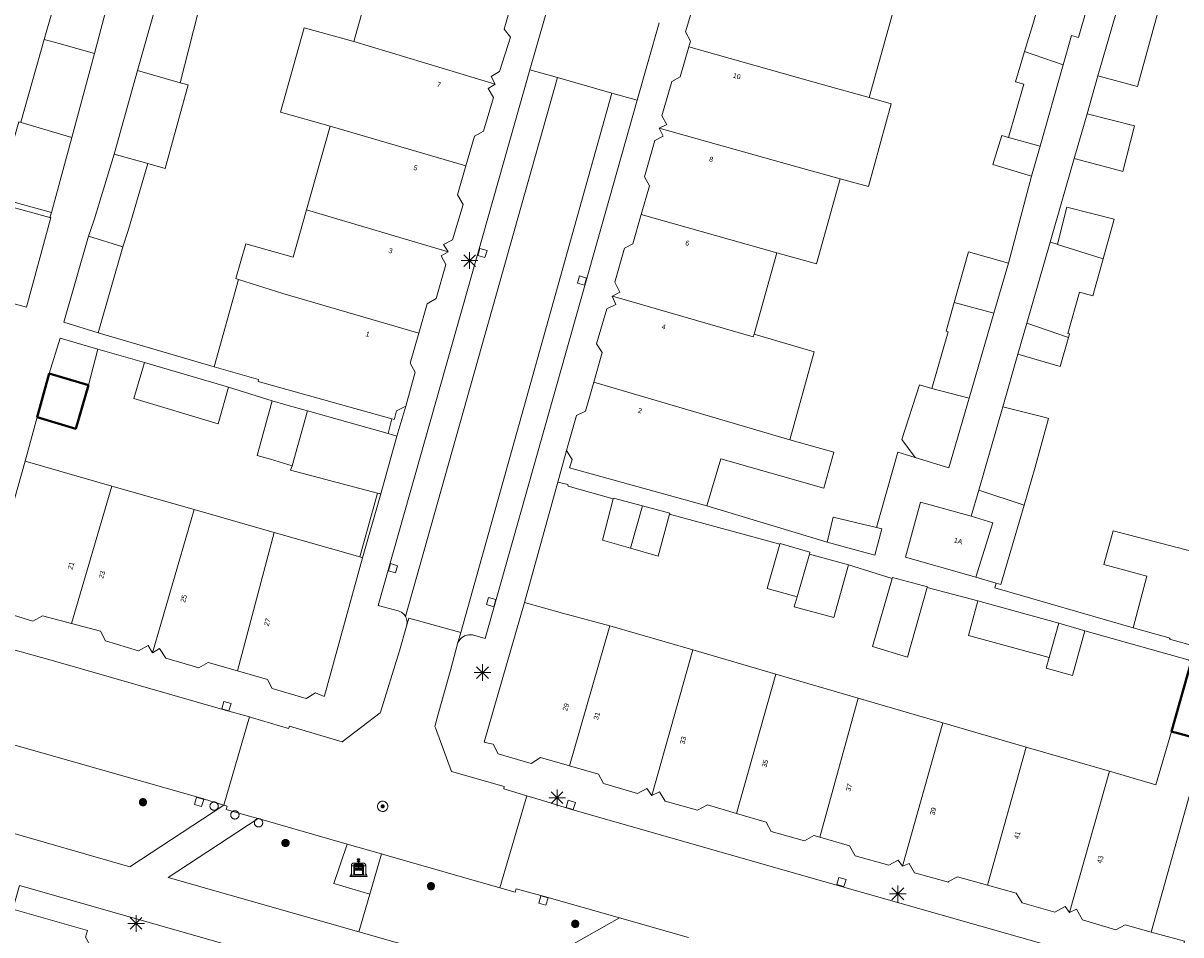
# Model space of a CAD drawing. Header units: metres. Extents: x 135779 to 137489, y 452643 to 455118.
# Tile 235 of 256: x 136888 to 136957, y 453499 to 453554. Entities that reach past the tile are written whole.
import ezdxf
from ezdxf.enums import TextEntityAlignment as Align

# ---------------------------------------------------------------- set-up
doc = ezdxf.new("R2010")
doc.units = ezdxf.units.M
for name, color, linetype, lineweight in [('KTop_BAK_Afval apart plaats', 96, 'Continuous', 13), ('KTop_BTD_Groenvoorziening_heesters', 62, 'Continuous', 13), ('KTop_GBI_Luifel', 40, 'Continuous', 40), ('KTop_NAR_Huisnummer (t)', 7, 'Continuous', 13), ('KTop_NAR_Huisnummer tijdelijk (t)', 7, 'Continuous', 13), ('KTop_OTD_Gesloten verharding', 15, 'Continuous', 13), ('KTop_PAL_Afsluitpaal', 222, 'Continuous', 13), ('KTop_PAL_Lichtmast', 40, 'Continuous', 13), ('KTop_PND_Grondvlaksituatie van BAG-pand [tachy]', 1, 'Continuous', 13), ('KTop_PND_Pandscheiding', 40, 'Continuous', 13), ('KTop_PUT_Inspectie- of rioolput', 15, 'Continuous', 13), ('KTop_PUT_Kolk', 15, 'Continuous', 13), ('KTop_SHD_Muur', 15, 'Continuous', 13), ('KTop_VGO_Boom', 92, 'Continuous', 13), ('KTop_WGD_Rijbaan_Lokale weg', 251, 'Continuous', 13), ('KTop_WGD_Rijbaan_Lokale weg_verkeersdrempel', 40, 'Continuous', 13), ('KTop_WGD_Voetpad', 251, 'Continuous', 13), ('KTop_WGD_Voetpad_achterpad', 251, 'Continuous', 13)]:
    doc.layers.add(name, color=color, linetype=linetype, lineweight=lineweight)
doc.styles.add('Style-ROVU', font='ROVU.shx')
doc.styles.add('Style-ROVUCURSIEF', font='ROVUCURSIEF.shx')

# ---------------------------------------------------------------- blocks, each defined once
blk = doc.blocks.new('BAK_Afval_apart_plaats')
at = {"layer": 'KTop_BAK_Afval apart plaats'}
for p, q in [((-0.43, 0.141), (-0.425, 0.168)), ((-0.43, 0.118), (-0.43, 0.141)), ((-0.29, 0.118), (-0.43, 0.118)), ((-0.43, 0.118), (-0.43, -0.457)), ((-0.29, 0.118), (-0.43, 0.118)), ((-0.425, 0.168), (-0.416, 0.193)), ((-0.416, 0.193), (-0.403, 0.215)), ((-0.403, 0.215), (-0.384, 0.24)), ((-0.384, 0.24), (-0.364, 0.258)), ((-0.364, 0.258), (-0.342, 0.272)), ((-0.342, 0.272), (0, 0.272)), ((-0.282, 0.167), (-0.29, 0.146)), ((-0.282, 0.167), (-0.29, 0.146)), ((-0.29, 0.146), (-0.29, 0.118)), ((-0.29, 0.146), (-0.29, 0.118)), ((-0.29, -0.429), (-0.29, 0.118)), ((-0.29, 0.118), (-0.29, -0.429)), ((-0.273, 0.186), (-0.282, 0.167)), ((-0.273, 0.186), (-0.282, 0.167)), ((-0.248, 0.217), (-0.273, 0.186)), ((-0.248, 0.217), (-0.273, 0.186)), ((0.248, 0.217), (-0.248, 0.217)), ((0.248, 0.217), (-0.248, 0.217)), ((-0.242, 0.081), (-0.242, 0.153)), ((-0.242, 0.153), (0.242, 0.153)), ((0.242, 0.081), (-0.242, 0.081)), ((-0.242, 0.034), (-0.242, 0.081)), ((-0.242, 0.081), (0.242, 0.081)), ((-0.242, -0.059), (-0.242, 0.034)), ((-0.242, 0.034), (0.242, 0.034)), ((0.242, 0.034), (-0.242, 0.034)), ((-0.073, 0.513), (-0.072, 0.515)), ((-0.073, 0.513), (-0.073, 0.49)), ((-0.072, 0.511), (-0.073, 0.513)), ((-0.072, 0.511), (-0.073, 0.513)), ((-0.073, 0.49), (-0.072, 0.488)), ((-0.073, 0.399), (-0.073, 0.376)), ((-0.072, 0.397), (-0.073, 0.399)), ((-0.073, 0.376), (-0.072, 0.374)), ((-0.072, 0.515), (-0.071, 0.516)), ((-0.07, 0.51), (-0.072, 0.511)), ((-0.07, 0.51), (-0.072, 0.511)), ((-0.072, 0.488), (-0.07, 0.486)), ((-0.07, 0.396), (-0.072, 0.397)), ((-0.072, 0.374), (-0.07, 0.373)), ((-0.071, 0.516), (-0.07, 0.517)), ((-0.07, 0.517), (-0.067, 0.519)), ((-0.069, 0.509), (-0.07, 0.51)), ((-0.069, 0.509), (-0.07, 0.51)), ((-0.07, 0.486), (-0.069, 0.485)), ((-0.069, 0.395), (-0.07, 0.396)), ((-0.07, 0.373), (-0.069, 0.371)), ((-0.066, 0.507), (-0.069, 0.509)), ((-0.066, 0.507), (-0.069, 0.509)), ((-0.069, 0.485), (-0.066, 0.484)), ((-0.066, 0.394), (-0.069, 0.395)), ((-0.069, 0.371), (-0.066, 0.37)), ((-0.067, 0.519), (-0.065, 0.52)), ((-0.063, 0.506), (-0.066, 0.507)), ((-0.063, 0.506), (-0.066, 0.507)), ((-0.066, 0.484), (-0.063, 0.483)), ((-0.063, 0.392), (-0.066, 0.394)), ((-0.066, 0.37), (-0.063, 0.369)), ((-0.065, 0.52), (-0.061, 0.521)), ((-0.059, 0.505), (-0.063, 0.506)), ((-0.059, 0.505), (-0.063, 0.506)), ((-0.063, 0.483), (-0.059, 0.482)), ((-0.059, 0.391), (-0.063, 0.392)), ((-0.063, 0.369), (-0.059, 0.368)), ((-0.061, 0.521), (-0.055, 0.523)), ((-0.054, 0.504), (-0.059, 0.505)), ((-0.054, 0.504), (-0.059, 0.505)), ((-0.059, 0.482), (-0.054, 0.481)), ((-0.054, 0.39), (-0.059, 0.391)), ((-0.059, 0.368), (-0.054, 0.367)), ((-0.055, 0.523), (-0.049, 0.524)), ((-0.048, 0.503), (-0.054, 0.504)), ((-0.048, 0.503), (-0.054, 0.504)), ((-0.054, 0.481), (-0.048, 0.48)), ((-0.048, 0.389), (-0.054, 0.39)), ((-0.054, 0.367), (-0.048, 0.366)), ((-0.049, 0.524), (-0.043, 0.525)), ((-0.043, 0.502), (-0.048, 0.503)), ((-0.043, 0.502), (-0.048, 0.503)), ((-0.048, 0.48), (-0.043, 0.479)), ((-0.043, 0.388), (-0.048, 0.389)), ((-0.048, 0.366), (-0.043, 0.365)), ((-0.043, 0.525), (-0.035, 0.526)), ((-0.036, 0.501), (-0.043, 0.502)), ((-0.036, 0.501), (-0.043, 0.502)), ((-0.043, 0.479), (-0.036, 0.478)), ((-0.036, 0.388), (-0.043, 0.388)), ((-0.043, 0.365), (-0.036, 0.364)), ((-0.03, 0.501), (-0.036, 0.501)), ((-0.03, 0.501), (-0.036, 0.501)), ((-0.036, 0.478), (-0.03, 0.478)), ((-0.03, 0.387), (-0.036, 0.388)), ((-0.036, 0.364), (-0.03, 0.364)), ((-0.035, 0.526), (-0.029, 0.527)), ((-0.021, 0.5), (-0.03, 0.501)), ((-0.021, 0.5), (-0.03, 0.501)), ((-0.03, 0.478), (-0.028, 0.478)), ((-0.021, 0.387), (-0.03, 0.387)), ((-0.03, 0.364), (-0.028, 0.364)), ((-0.029, 0.527), (-0.023, 0.527)), ((-0.028, 0.478), (-0.021, 0.477)), ((-0.028, 0.468), (-0.028, 0.478)), ((-0.028, 0.478), (-0.021, 0.477)), ((-0.028, 0.4), (-0.028, 0.468)), ((-0.028, 0.468), (-0.021, 0.468)), ((-0.021, 0.468), (-0.028, 0.468)), ((-0.021, 0.4), (-0.028, 0.4)), ((-0.028, 0.364), (-0.021, 0.363)), ((-0.028, 0.355), (-0.028, 0.364)), ((-0.028, 0.364), (-0.021, 0.363)), ((-0.028, 0.272), (-0.028, 0.355)), ((-0.028, 0.355), (-0.021, 0.354)), ((-0.021, 0.354), (-0.028, 0.355)), ((0.028, 0.272), (-0.028, 0.272)), ((-0.023, 0.527), (-0.013, 0.528)), ((-0.014, 0.5), (-0.021, 0.5)), ((-0.014, 0.5), (-0.021, 0.5)), ((-0.021, 0.477), (-0.014, 0.477)), ((-0.021, 0.477), (-0.014, 0.477)), ((-0.021, 0.468), (-0.014, 0.468)), ((-0.014, 0.468), (-0.021, 0.468)), ((-0.014, 0.399), (-0.021, 0.4)), ((-0.014, 0.386), (-0.021, 0.387)), ((-0.021, 0.363), (-0.014, 0.363)), ((-0.021, 0.363), (-0.014, 0.363)), ((-0.021, 0.354), (-0.014, 0.354)), ((-0.014, 0.354), (-0.021, 0.354)), ((0, 0.5), (-0.014, 0.5)), ((0, 0.5), (-0.014, 0.5)), ((-0.014, 0.477), (0, 0.477)), ((-0.014, 0.477), (0, 0.477)), ((-0.014, 0.468), (0, 0.468)), ((0, 0.468), (-0.014, 0.468)), ((0, 0.399), (-0.014, 0.399)), ((0, 0.386), (-0.014, 0.386)), ((-0.014, 0.363), (0, 0.363)), ((-0.014, 0.363), (0, 0.363)), ((-0.014, 0.354), (0, 0.354)), ((0, 0.354), (-0.014, 0.354)), ((-0.013, 0.528), (-0.005, 0.528)), ((-0.005, 0.528), (0, 0.528)), ((0, 0.528), (0.005, 0.528)), ((0, 0.5), (0, 0.477)), ((0, 0.477), (0, 0.5)), ((0, 0.477), (0, 0.5)), ((0, 0.5), (0.014, 0.5)), ((0.014, 0.5), (0, 0.5)), ((0.014, 0.477), (0, 0.477)), ((0, 0.477), (0.014, 0.477)), ((0.014, 0.468), (0, 0.468)), ((0, 0.468), (0, 0.399)), ((0, 0.468), (0, 0.399)), ((0.014, 0.468), (0, 0.468)), ((0, 0.399), (0.014, 0.399)), ((0, 0.363), (0, 0.386)), ((0, 0.363), (0, 0.386)), ((0, 0.386), (0.014, 0.386)), ((0.014, 0.363), (0, 0.363)), ((0, 0.363), (0.014, 0.363)), ((0, 0.354), (0.014, 0.354)), ((0, 0.272), (0, 0.354)), ((0, 0.354), (0, 0.272)), ((0.014, 0.354), (0, 0.354)), ((0, 0.272), (0.342, 0.272)), ((0.028, 0.272), (0, 0.272)), ((0, 0.272), (0.028, 0.272)), ((0.005, 0.528), (0.013, 0.528)), ((0.013, 0.528), (0.023, 0.527)), ((0.014, 0.5), (0.021, 0.5)), ((0.021, 0.5), (0.014, 0.5)), ((0.021, 0.477), (0.014, 0.477)), ((0.014, 0.477), (0.021, 0.477)), ((0.021, 0.468), (0.014, 0.468)), ((0.021, 0.468), (0.014, 0.468)), ((0.014, 0.399), (0.021, 0.4)), ((0.014, 0.386), (0.021, 0.387)), ((0.021, 0.363), (0.014, 0.363)), ((0.014, 0.363), (0.021, 0.363)), ((0.014, 0.354), (0.021, 0.354)), ((0.021, 0.354), (0.014, 0.354)), ((0.021, 0.5), (0.03, 0.501)), ((0.03, 0.501), (0.021, 0.5)), ((0.028, 0.478), (0.021, 0.477)), ((0.021, 0.477), (0.028, 0.478)), ((0.021, 0.468), (0.028, 0.468)), ((0.028, 0.468), (0.021, 0.468)), ((0.028, 0.468), (0.021, 0.468)), ((0.021, 0.4), (0.028, 0.4)), ((0.021, 0.387), (0.03, 0.387)), ((0.028, 0.364), (0.021, 0.363)), ((0.021, 0.363), (0.028, 0.364)), ((0.021, 0.354), (0.028, 0.355)), ((0.028, 0.355), (0.021, 0.354)), ((0.023, 0.527), (0.029, 0.527)), ((0.03, 0.478), (0.028, 0.478)), ((0.028, 0.478), (0.028, 0.468)), ((0.028, 0.4), (0.028, 0.468)), ((0.03, 0.364), (0.028, 0.364)), ((0.028, 0.364), (0.028, 0.355)), ((0.028, 0.355), (0.028, 0.272)), ((0.029, 0.527), (0.035, 0.526)), ((0.03, 0.501), (0.036, 0.501)), ((0.036, 0.501), (0.03, 0.501)), ((0.036, 0.478), (0.03, 0.478)), ((0.03, 0.387), (0.036, 0.388)), ((0.036, 0.364), (0.03, 0.364)), ((0.035, 0.526), (0.043, 0.525)), ((0.036, 0.501), (0.043, 0.502)), ((0.043, 0.502), (0.036, 0.501)), ((0.043, 0.479), (0.036, 0.478)), ((0.036, 0.388), (0.043, 0.388)), ((0.043, 0.365), (0.036, 0.364)), ((0.043, 0.525), (0.049, 0.524)), ((0.043, 0.502), (0.048, 0.503)), ((0.048, 0.503), (0.043, 0.502)), ((0.048, 0.48), (0.043, 0.479)), ((0.043, 0.388), (0.048, 0.389)), ((0.048, 0.366), (0.043, 0.365)), ((0.048, 0.503), (0.054, 0.504)), ((0.054, 0.504), (0.048, 0.503)), ((0.054, 0.481), (0.048, 0.48)), ((0.048, 0.389), (0.054, 0.39)), ((0.054, 0.367), (0.048, 0.366)), ((0.049, 0.524), (0.055, 0.523)), ((0.054, 0.504), (0.059, 0.505)), ((0.059, 0.505), (0.054, 0.504)), ((0.059, 0.482), (0.054, 0.481)), ((0.054, 0.39), (0.059, 0.391)), ((0.059, 0.368), (0.054, 0.367)), ((0.055, 0.523), (0.061, 0.521)), ((0.059, 0.505), (0.063, 0.506)), ((0.063, 0.506), (0.059, 0.505)), ((0.063, 0.483), (0.059, 0.482)), ((0.059, 0.391), (0.063, 0.392)), ((0.063, 0.369), (0.059, 0.368)), ((0.061, 0.521), (0.065, 0.52)), ((0.063, 0.506), (0.066, 0.507)), ((0.066, 0.507), (0.063, 0.506)), ((0.066, 0.484), (0.063, 0.483)), ((0.063, 0.392), (0.066, 0.394)), ((0.066, 0.37), (0.063, 0.369)), ((0.065, 0.52), (0.067, 0.519)), ((0.066, 0.507), (0.069, 0.509)), ((0.069, 0.509), (0.066, 0.507)), ((0.069, 0.485), (0.066, 0.484)), ((0.066, 0.394), (0.069, 0.395)), ((0.069, 0.371), (0.066, 0.37)), ((0.067, 0.519), (0.07, 0.517)), ((0.069, 0.509), (0.07, 0.51)), ((0.07, 0.51), (0.069, 0.509)), ((0.07, 0.486), (0.069, 0.485)), ((0.069, 0.395), (0.07, 0.396)), ((0.07, 0.373), (0.069, 0.371)), ((0.07, 0.517), (0.071, 0.516)), ((0.07, 0.51), (0.072, 0.511)), ((0.072, 0.511), (0.07, 0.51)), ((0.072, 0.488), (0.07, 0.486)), ((0.07, 0.396), (0.072, 0.397)), ((0.072, 0.374), (0.07, 0.373)), ((0.071, 0.516), (0.072, 0.515)), ((0.072, 0.515), (0.073, 0.513)), ((0.072, 0.511), (0.073, 0.513)), ((0.073, 0.513), (0.072, 0.511)), ((0.073, 0.49), (0.072, 0.488)), ((0.072, 0.397), (0.073, 0.399)), ((0.073, 0.376), (0.072, 0.374)), ((0.073, 0.513), (0.073, 0.49)), ((0.073, 0.399), (0.073, 0.376)), ((0.242, 0.153), (0.242, 0.081)), ((0.242, 0.081), (0.242, 0.034)), ((0.242, 0.034), (0.242, -0.059)), ((0.273, 0.186), (0.248, 0.217)), ((0.273, 0.186), (0.248, 0.217)), ((0.282, 0.167), (0.273, 0.186)), ((0.282, 0.167), (0.273, 0.186)), ((0.29, 0.146), (0.282, 0.167)), ((0.29, 0.146), (0.282, 0.167)), ((0.29, 0.118), (0.29, 0.146)), ((0.29, 0.118), (0.29, 0.146)), ((0.43, 0.118), (0.29, 0.118)), ((0.29, 0.118), (0.29, -0.429)), ((0.43, 0.118), (0.29, 0.118)), ((0.29, -0.429), (0.29, 0.118)), ((0.342, 0.272), (0.364, 0.258)), ((0.364, 0.258), (0.384, 0.24)), ((0.384, 0.24), (0.403, 0.215)), ((0.403, 0.215), (0.416, 0.193)), ((0.416, 0.193), (0.425, 0.168)), ((0.425, 0.168), (0.43, 0.141)), ((0.43, 0.141), (0.43, 0.118)), ((0.43, -0.457), (0.43, 0.118)), ((-0.528, -0.528), (-0.43, -0.332)), ((0.528, -0.528), (-0.528, -0.528)), ((-0.43, -0.332), (-0.43, -0.457)), ((-0.43, -0.457), (0.43, -0.457)), ((-0.43, -0.457), (0.43, -0.457)), ((0.29, -0.429), (-0.29, -0.429)), ((-0.29, -0.429), (0.29, -0.429)), ((0.242, -0.059), (-0.242, -0.059)), ((-0.242, -0.059), (-0.242, -0.092)), ((0.242, -0.059), (-0.242, -0.059)), ((-0.242, -0.092), (0.242, -0.092)), ((-0.242, -0.11), (-0.242, -0.092)), ((-0.242, -0.092), (0.242, -0.092)), ((0.242, -0.11), (-0.242, -0.11)), ((0.242, -0.11), (-0.242, -0.11)), ((-0.242, -0.147), (0.242, -0.147)), ((-0.242, -0.41), (-0.242, -0.147)), ((0.242, -0.41), (-0.242, -0.41)), ((0.242, -0.11), (0.242, -0.059)), ((0.242, -0.092), (0.242, -0.11)), ((0.242, -0.092), (0.242, -0.11)), ((0.242, -0.147), (0.242, -0.41)), ((0.43, -0.457), (0.43, -0.332)), ((0.43, -0.332), (0.528, -0.528))]:
    blk.add_line(p, q, dxfattribs=at)
at = {"layer": 'KTop_BAK_Afval apart plaats', "flags": 128}
blk.add_lwpolyline([(0.029, 0.413), (0.035, 0.412), (0.043, 0.411), (0.049, 0.41), (0.055, 0.409), (0.061, 0.407), (0.065, 0.406), (0.067, 0.405), (0.07, 0.403), (0.071, 0.402), (0.072, 0.401), (0.073, 0.399), (0.072, 0.397), (0.07, 0.396), (0.069, 0.395), (0.066, 0.394), (0.063, 0.392), (0.059, 0.391), (0.054, 0.39), (0.048, 0.389), (0.043, 0.388), (0.036, 0.388), (0.03, 0.387), (0.021, 0.387), (0.014, 0.386), (0, 0.386), (-0.014, 0.386), (-0.021, 0.387), (-0.03, 0.387), (-0.036, 0.388), (-0.043, 0.388), (-0.048, 0.389), (-0.054, 0.39), (-0.059, 0.391), (-0.063, 0.392), (-0.066, 0.394), (-0.069, 0.395), (-0.07, 0.396), (-0.072, 0.397), (-0.073, 0.399), (-0.072, 0.401), (-0.071, 0.402), (-0.07, 0.403), (-0.067, 0.405), (-0.065, 0.406), (-0.061, 0.407), (-0.055, 0.409), (-0.049, 0.41), (-0.043, 0.411), (-0.035, 0.412), (-0.029, 0.413), (-0.028, 0.413), (-0.028, 0.4), (-0.021, 0.4), (-0.014, 0.399), (0, 0.399), (0.014, 0.399), (0.021, 0.4), (0.028, 0.4), (0.028, 0.413), (0.029, 0.413), (0.028, 0.413)], dxfattribs=at)
at = {"layer": 'KTop_BAK_Afval apart plaats'}
for p in [(0, 0), (-0.43, -0.457)]:
    blk.add_point(p, dxfattribs=at)
blk = doc.blocks.new('PAL_Lichtmast')
at = {"layer": 'KTop_PAL_Lichtmast'}
for p, q in [((-0.354, -0.354), (0.354, 0.354)), ((0.354, -0.354), (-0.354, 0.354)), ((0, -0.5), (0, 0.5)), ((-0.5, 0), (0.5, 0))]:
    blk.add_line(p, q, dxfattribs=at)
blk = doc.blocks.new('PAL_Afsluitpaal')
at = {"layer": 'KTop_PAL_Afsluitpaal', "flags": 128}
blk.add_lwpolyline([(0.25, 0), (0.249, 0.026), (0.245, 0.052), (0.238, 0.077), (0.228, 0.102), (0.217, 0.125), (0.202, 0.147), (0.186, 0.167), (0.167, 0.186), (0.147, 0.202), (0.125, 0.217), (0.102, 0.228), (0.077, 0.238), (0.052, 0.245), (0.026, 0.249), (0, 0.25), (-0.026, 0.249), (-0.052, 0.245), (-0.077, 0.238), (-0.102, 0.228), (-0.125, 0.217), (-0.147, 0.202), (-0.167, 0.186), (-0.186, 0.167), (-0.202, 0.147), (-0.217, 0.125), (-0.228, 0.102), (-0.238, 0.077), (-0.245, 0.052), (-0.249, 0.026), (-0.25, 0), (-0.249, -0.026), (-0.245, -0.052), (-0.238, -0.077), (-0.228, -0.102), (-0.217, -0.125), (-0.202, -0.147), (-0.186, -0.167), (-0.167, -0.186), (-0.147, -0.202), (-0.125, -0.217), (-0.102, -0.228), (-0.077, -0.238), (-0.052, -0.245), (-0.026, -0.249), (0, -0.25), (0.026, -0.249), (0.052, -0.245), (0.077, -0.238), (0.102, -0.228), (0.125, -0.217), (0.147, -0.202), (0.167, -0.186), (0.186, -0.167), (0.202, -0.147), (0.217, -0.125), (0.228, -0.102), (0.238, -0.077), (0.245, -0.052), (0.249, -0.026), (0.25, 0)], dxfattribs=at)
blk = doc.blocks.new('PUT_Kolk')
at = {"layer": 'KTop_PUT_Kolk', "flags": 128}
blk.add_lwpolyline([(0.225, -0.225), (0.225, 0.225), (-0.225, 0.225), (-0.225, -0.225), (0.225, -0.225)], dxfattribs=at)
blk = doc.blocks.new('PUT_Inspectie-_of_rioolput')
at = {"layer": 'KTop_PUT_Inspectie- of rioolput', "flags": 128}
for points in [[(0.31, 0), (0.308, 0.032), (0.303, 0.064), (0.294, 0.095), (0.283, 0.126), (0.268, 0.155), (0.25, 0.182), (0.23, 0.207), (0.207, 0.23), (0.182, 0.25), (0.154, 0.268), (0.126, 0.283), (0.095, 0.294), (0.064, 0.303), (0.032, 0.308), (0, 0.309), (-0.032, 0.308), (-0.064, 0.303), (-0.096, 0.294), (-0.126, 0.283), (-0.155, 0.268), (-0.182, 0.25), (-0.207, 0.23), (-0.23, 0.207), (-0.25, 0.182), (-0.268, 0.154), (-0.283, 0.126), (-0.294, 0.095), (-0.303, 0.064), (-0.308, 0.032), (-0.309, 0), (-0.308, -0.032), (-0.303, -0.064), (-0.294, -0.096), (-0.283, -0.126), (-0.268, -0.155), (-0.25, -0.182), (-0.23, -0.207), (-0.207, -0.23), (-0.182, -0.25), (-0.155, -0.268), (-0.126, -0.283), (-0.096, -0.294), (-0.064, -0.303), (-0.032, -0.308), (0, -0.309), (0.032, -0.308), (0.064, -0.303), (0.095, -0.294), (0.126, -0.283), (0.155, -0.268), (0.182, -0.25), (0.207, -0.23), (0.23, -0.207), (0.25, -0.182), (0.268, -0.155), (0.283, -0.126), (0.294, -0.096), (0.303, -0.064), (0.308, -0.032), (0.31, 0)], [(0.095, 0), (0.094, 0.009), (0.092, 0.019), (0.09, 0.029), (0.086, 0.038), (0.082, 0.047), (0.076, 0.055), (0.07, 0.063), (0.063, 0.07), (0.055, 0.076), (0.047, 0.082), (0.038, 0.086), (0.029, 0.09), (0.019, 0.092), (0.009, 0.094), (0, 0.094), (-0.01, 0.094), (-0.02, 0.092), (-0.029, 0.09), (-0.039, 0.086), (-0.048, 0.082), (-0.056, 0.076), (-0.064, 0.07), (-0.071, 0.063), (-0.077, 0.055), (-0.082, 0.047), (-0.087, 0.038), (-0.09, 0.029), (-0.093, 0.019), (-0.094, 0.009), (-0.095, 0), (-0.094, -0.01), (-0.093, -0.02), (-0.09, -0.029), (-0.087, -0.039), (-0.082, -0.048), (-0.077, -0.056), (-0.071, -0.064), (-0.064, -0.071), (-0.056, -0.077), (-0.047, -0.082), (-0.039, -0.087), (-0.029, -0.09), (-0.02, -0.093), (-0.01, -0.094), (0, -0.095), (0.009, -0.094), (0.019, -0.093), (0.029, -0.09), (0.038, -0.087), (0.047, -0.082), (0.055, -0.077), (0.063, -0.071), (0.07, -0.064), (0.076, -0.056), (0.082, -0.047), (0.086, -0.039), (0.09, -0.029), (0.092, -0.02), (0.094, -0.01), (0.095, 0)], [(0.035, 0), (0.034, 0.003), (0.034, 0.007), (0.033, 0.01), (0.031, 0.014), (0.03, 0.017), (0.028, 0.02), (0.026, 0.023), (0.023, 0.026), (0.02, 0.028), (0.017, 0.03), (0.014, 0.031), (0.01, 0.033), (0.007, 0.034), (0.003, 0.034), (0, 0.034), (-0.004, 0.034), (-0.007, 0.034), (-0.011, 0.033), (-0.014, 0.031), (-0.018, 0.03), (-0.021, 0.028), (-0.023, 0.026), (-0.026, 0.023), (-0.028, 0.02), (-0.03, 0.017), (-0.032, 0.014), (-0.033, 0.01), (-0.034, 0.007), (-0.035, 0.003), (-0.035, 0), (-0.035, -0.004), (-0.034, -0.007), (-0.033, -0.011), (-0.032, -0.014), (-0.03, -0.018), (-0.028, -0.021), (-0.026, -0.023), (-0.023, -0.026), (-0.021, -0.028), (-0.017, -0.03), (-0.014, -0.032), (-0.011, -0.033), (-0.007, -0.034), (-0.004, -0.035), (0, -0.035), (0.003, -0.035), (0.007, -0.034), (0.01, -0.033), (0.014, -0.032), (0.017, -0.03), (0.02, -0.028), (0.023, -0.026), (0.026, -0.023), (0.028, -0.021), (0.03, -0.017), (0.031, -0.014), (0.033, -0.011), (0.034, -0.007), (0.034, -0.004), (0.035, 0)], [(0.01, 0.02), (0.007, 0.02), (0.005, 0.021), (0.003, 0.022), (0.001, 0.022), (-0.001, 0.022), (-0.004, 0.022), (-0.006, 0.021), (-0.008, 0.02), (-0.01, 0.019), (-0.012, 0.018), (-0.014, 0.017), (-0.016, 0.015), (-0.017, 0.013), (-0.019, 0.012), (-0.02, 0.009), (-0.021, 0.007), (-0.022, 0.005), (-0.022, 0.003), (-0.022, 0.001), (-0.022, -0.001), (-0.022, -0.004), (-0.022, -0.006), (-0.021, -0.008), (-0.02, -0.01), (-0.019, -0.012), (-0.017, -0.014), (-0.016, -0.016), (-0.014, -0.017), (-0.012, -0.019), (-0.01, -0.02), (-0.008, -0.021), (-0.006, -0.022), (-0.003, -0.022), (-0.001, -0.022), (0.001, -0.022), (0.003, -0.022), (0.005, -0.022), (0.008, -0.021), (0.01, -0.02), (0.012, -0.019), (0.014, -0.017), (0.015, -0.016), (0.017, -0.014), (0.018, -0.012), (0.02, -0.01), (0.02, -0.008), (0.021, -0.006), (0.022, -0.003), (0.022, -0.001), (0.022, 0.001), (0.022, 0.003), (0.021, 0.005), (0.02, 0.008), (0.019, 0.01), (0.018, 0.012), (0.017, 0.014), (0.015, 0.015), (0.013, 0.017), (0.012, 0.018), (0.01, 0.02)]]:
    blk.add_lwpolyline(points, dxfattribs=at)
blk = doc.blocks.new('VGO_Boom')
at = {"layer": 'KTop_VGO_Boom', "flags": 128}
for points in [[(0.215, 0), (0.214, 0.022), (0.21, 0.045), (0.204, 0.066), (0.196, 0.087), (0.186, 0.108), (0.174, 0.126), (0.16, 0.144), (0.144, 0.16), (0.126, 0.174), (0.107, 0.186), (0.087, 0.196), (0.066, 0.204), (0.045, 0.21), (0.022, 0.214), (-0.001, 0.215), (-0.023, 0.214), (-0.045, 0.21), (-0.067, 0.204), (-0.088, 0.196), (-0.108, 0.186), (-0.127, 0.174), (-0.144, 0.16), (-0.16, 0.144), (-0.174, 0.126), (-0.187, 0.107), (-0.197, 0.087), (-0.205, 0.066), (-0.211, 0.045), (-0.214, 0.022), (-0.215, -0.001), (-0.214, -0.023), (-0.211, -0.045), (-0.205, -0.067), (-0.197, -0.088), (-0.187, -0.108), (-0.174, -0.127), (-0.16, -0.144), (-0.144, -0.16), (-0.127, -0.174), (-0.108, -0.187), (-0.088, -0.197), (-0.067, -0.205), (-0.045, -0.211), (-0.023, -0.214), (0, -0.215), (0.022, -0.214), (0.045, -0.211), (0.066, -0.205), (0.087, -0.197), (0.108, -0.187), (0.126, -0.174), (0.144, -0.16), (0.16, -0.144), (0.174, -0.127), (0.186, -0.108), (0.196, -0.088), (0.204, -0.067), (0.21, -0.045), (0.214, -0.023), (0.215, -0.001)], [(0.155, 0), (0.154, 0.016), (0.152, 0.032), (0.147, 0.048), (0.142, 0.063), (0.134, 0.078), (0.125, 0.091), (0.115, 0.104), (0.104, 0.115), (0.091, 0.125), (0.077, 0.134), (0.063, 0.142), (0.048, 0.147), (0.032, 0.152), (0.016, 0.154), (-0.001, 0.155), (-0.017, 0.154), (-0.033, 0.152), (-0.048, 0.147), (-0.064, 0.142), (-0.078, 0.134), (-0.092, 0.125), (-0.104, 0.115), (-0.116, 0.104), (-0.126, 0.091), (-0.135, 0.077), (-0.142, 0.063), (-0.148, 0.048), (-0.152, 0.032), (-0.155, 0.016), (-0.155, -0.001), (-0.155, -0.017), (-0.152, -0.033), (-0.148, -0.048), (-0.142, -0.064), (-0.135, -0.078), (-0.126, -0.092), (-0.116, -0.104), (-0.104, -0.116), (-0.092, -0.126), (-0.078, -0.135), (-0.064, -0.142), (-0.048, -0.148), (-0.033, -0.152), (-0.017, -0.155), (0, -0.155), (0.016, -0.155), (0.032, -0.152), (0.048, -0.148), (0.063, -0.142), (0.078, -0.135), (0.091, -0.126), (0.104, -0.116), (0.115, -0.104), (0.125, -0.092), (0.134, -0.078), (0.142, -0.064), (0.147, -0.048), (0.152, -0.033), (0.154, -0.017), (0.155, -0.001)], [(0.095, 0), (0.094, 0.01), (0.093, 0.02), (0.09, 0.029), (0.087, 0.039), (0.082, 0.048), (0.077, 0.056), (0.071, 0.064), (0.064, 0.071), (0.056, 0.077), (0.047, 0.082), (0.039, 0.087), (0.029, 0.09), (0.02, 0.093), (0.01, 0.094), (-0.001, 0.095), (-0.01, 0.094), (-0.02, 0.093), (-0.03, 0.09), (-0.039, 0.087), (-0.048, 0.082), (-0.056, 0.077), (-0.064, 0.071), (-0.071, 0.064), (-0.077, 0.056), (-0.083, 0.047), (-0.087, 0.039), (-0.091, 0.029), (-0.093, 0.02), (-0.095, 0.01), (-0.095, -0.001), (-0.095, -0.01), (-0.093, -0.02), (-0.091, -0.03), (-0.087, -0.039), (-0.083, -0.048), (-0.077, -0.056), (-0.071, -0.064), (-0.064, -0.071), (-0.056, -0.077), (-0.048, -0.083), (-0.039, -0.087), (-0.03, -0.091), (-0.02, -0.093), (-0.01, -0.095), (0, -0.095), (0.01, -0.095), (0.02, -0.093), (0.029, -0.091), (0.039, -0.087), (0.048, -0.083), (0.056, -0.077), (0.064, -0.071), (0.071, -0.064), (0.077, -0.056), (0.082, -0.048), (0.087, -0.039), (0.09, -0.03), (0.093, -0.02), (0.094, -0.01), (0.095, -0.001)], [(0.035, 0), (0.035, 0.004), (0.034, 0.007), (0.033, 0.011), (0.032, 0.014), (0.03, 0.018), (0.028, 0.021), (0.026, 0.023), (0.023, 0.026), (0.021, 0.028), (0.017, 0.03), (0.014, 0.032), (0.011, 0.033), (0.007, 0.034), (0.004, 0.035), (-0.001, 0.035), (-0.004, 0.035), (-0.008, 0.034), (-0.011, 0.033), (-0.015, 0.032), (-0.018, 0.03), (-0.021, 0.028), (-0.024, 0.026), (-0.027, 0.023), (-0.029, 0.021), (-0.031, 0.017), (-0.032, 0.014), (-0.034, 0.011), (-0.035, 0.007), (-0.035, 0.004), (-0.035, -0.001), (-0.035, -0.004), (-0.035, -0.008), (-0.034, -0.011), (-0.032, -0.015), (-0.031, -0.018), (-0.029, -0.021), (-0.027, -0.024), (-0.024, -0.027), (-0.021, -0.029), (-0.018, -0.031), (-0.015, -0.032), (-0.011, -0.034), (-0.008, -0.035), (-0.004, -0.035), (0, -0.035), (0.004, -0.035), (0.007, -0.035), (0.011, -0.034), (0.014, -0.032), (0.018, -0.031), (0.021, -0.029), (0.023, -0.027), (0.026, -0.024), (0.028, -0.021), (0.03, -0.018), (0.032, -0.015), (0.033, -0.011), (0.034, -0.008), (0.035, -0.004), (0.035, 0)]]:
    blk.add_lwpolyline(points, dxfattribs=at)

msp = doc.modelspace()

# ---------------------------------------------------------------- linework, layer by layer
at = {"layer": 'KTop_BTD_Groenvoorziening_heesters', "flags": 128}
msp.add_lwpolyline([(136907.708, 453499.575), (136908.363, 453501.829)], dxfattribs=at)
at = {"layer": 'KTop_GBI_Luifel', "flags": 128}
for points in [[(136891.486, 453532.361), (136889.128, 453533.061), (136888.413, 453530.452), (136890.719, 453529.753), (136891.486, 453532.361)], [(136959.631, 453515.381), (136957.675, 453515.902), (136956.46, 453511.583), (136958.445, 453511.04), (136959.089, 453513.345), (136959.631, 453515.381)]]:
    msp.add_lwpolyline(points, dxfattribs=at)
at = {"layer": 'KTop_OTD_Gesloten verharding', "flags": 128}
for points in [[(136908.363, 453501.829), (136906.196, 453502.467), (136906.998, 453504.84)], [(136909.066, 453504.247), (136908.363, 453501.829)]]:
    msp.add_lwpolyline(points, dxfattribs=at)
at = {"layer": 'KTop_PND_Grondvlaksituatie van BAG-pand [tachy]', "flags": 128}
for points in [[(136890.28, 453558.194), (136888.836, 453553.093)], [(136908.787, 453557.874), (136907.405, 453552.972)], [(136928.948, 453557.669), (136928.435, 453555.892), (136927.93, 453555.711), (136927.298, 453553.563), (136927.604, 453553.008), (136927.501, 453552.652)], [(136891.841, 453552.258), (136892.413, 453554.384), (136893.278, 453557.411)], [(136951.521, 453556.818), (136949.12, 453557.502), (136948.123, 453554.006), (136947.642, 453552.389)], [(136895.86, 453556.334), (136894.435, 453551.246)], [(136949.954, 453551.575), (136950.455, 453553.333), (136950.868, 453553.224), (136951.865, 453556.72), (136951.521, 453556.818)], [(136896.981, 453550.504), (136898.314, 453555.706)], [(136915.881, 453550.422), (136915.635, 453550.874), (136916.142, 453551.175), (136916.795, 453553.236), (136916.42, 453553.722), (136916.941, 453555.562)], [(136953.487, 453555.959), (136952.036, 453550.923)], [(136938.306, 453549.621), (136939.717, 453554.649), (136936.989, 453555.411)], [(136952.036, 453550.923), (136954.418, 453550.282), (136955.788, 453555.301)], [(136907.405, 453552.972), (136904.43, 453553.811), (136903.003, 453548.749), (136905.978, 453547.91)], [(136888.836, 453553.093), (136887.432, 453548.135), (136887.304, 453548.164)], [(136890.485, 453547.221), (136891.841, 453552.258)], [(136927.501, 453552.652), (136926.976, 453550.855), (136926.471, 453550.585), (136925.868, 453548.527), (136926.178, 453548.007), (136925.708, 453547.776)], [(136947.642, 453552.389), (136947.098, 453550.563), (136947.596, 453550.42), (136946.679, 453547.229)], [(136948.563, 453546.693), (136949.954, 453551.575)], [(136894.435, 453551.246), (136893.031, 453546.231)], [(136895.05, 453545.654), (136896.088, 453545.357), (136897.457, 453550.374), (136896.981, 453550.504)], [(136914.126, 453545.53), (136914.641, 453547.303), (136915.179, 453547.594), (136915.776, 453549.623), (136915.451, 453550.171), (136915.881, 453550.422)], [(136936.57, 453544.736), (136938.268, 453544.293), (136939.64, 453549.248), (136938.306, 453549.621)], [(136951.383, 453548.647), (136951.205, 453548.027), (136950.612, 453545.966)], [(136950.612, 453545.966), (136953.339, 453545.238), (136953.539, 453545.186), (136954.238, 453547.917), (136951.383, 453548.647)], [(136887.304, 453548.164), (136885.98, 453543.632), (136889.277, 453542.73)], [(136905.978, 453547.91), (136904.559, 453542.877)], [(136889.277, 453542.73), (136890.485, 453547.221)], [(136925.708, 453547.776), (136925.954, 453547.295), (136925.464, 453547.05), (136924.847, 453544.863), (136925.133, 453544.322), (136924.644, 453542.605)], [(136946.679, 453547.229), (136946.27, 453547.346), (136945.729, 453545.611), (136948.055, 453544.909)], [(136948.055, 453544.909), (136948.563, 453546.693)], [(136893.031, 453546.231), (136891.818, 453542.291), (136891.491, 453541.311)], [(136893.553, 453540.664), (136893.876, 453541.703), (136895.05, 453545.654)], [(136913.062, 453540.359), (136912.788, 453540.812), (136913.326, 453541.093), (136913.957, 453543.208), (136913.617, 453543.776), (136914.126, 453545.53)], [(136932.772, 453540.307), (136935.151, 453539.644), (136936.57, 453544.736)], [(136889.175, 453542.432), (136884.85, 453543.608), (136883.414, 453538.333)], [(136952.352, 453539.954), (136953.003, 453542.333), (136950.167, 453543.043), (136949.61, 453540.816)], [(136883.414, 453538.333), (136883.387, 453538.233), (136887.759, 453537.043), (136889.222, 453542.419), (136889.175, 453542.432)], [(136904.559, 453542.877), (136903.759, 453540.038), (136900.926, 453540.84), (136900.321, 453538.758), (136900.493, 453538.71)], [(136924.644, 453542.605), (136924.142, 453540.843), (136923.642, 453540.592), (136923.049, 453538.535), (136923.354, 453537.936), (136922.914, 453537.712)], [(136891.491, 453541.311), (136890.001, 453536.141), (136892.057, 453535.515)], [(136949.169, 453540.949), (136947.773, 453536.095)], [(136949.61, 453540.816), (136949.169, 453540.949)], [(136892.057, 453535.515), (136893.553, 453540.664)], [(136911.303, 453535.494), (136911.808, 453537.251), (136912.336, 453537.558), (136912.924, 453539.597), (136912.639, 453540.12), (136913.062, 453540.359)], [(136931.408, 453535.421), (136932.772, 453540.307)], [(136946.671, 453539.691), (136944.271, 453540.361), (136943.417, 453537.331)], [(136945.797, 453536.688), (136946.671, 453539.691)], [(136950.262, 453535.228), (136950.324, 453535.446), (136950.228, 453535.473), (136950.932, 453537.943), (136951.74, 453537.724), (136952.352, 453539.954)], [(136900.493, 453538.71), (136899.022, 453533.471)], [(136922.914, 453537.712), (136922.89, 453537.7), (136923.116, 453537.21), (136922.576, 453536.949), (136921.964, 453534.853), (136922.304, 453534.333), (136921.799, 453532.555)], [(136943.417, 453537.331), (136942.93, 453535.602), (136943.052, 453535.569), (136942.074, 453532.173)], [(136944.311, 453531.579), (136945.797, 453536.688)], [(136947.773, 453536.095), (136947.237, 453534.232)], [(136910.527, 453531.108), (136911.079, 453533.152), (136910.785, 453533.694), (136911.303, 453535.494)], [(136933.548, 453529.094), (136935.007, 453534.372), (136931.408, 453535.421)], [(136892.039, 453534.535), (136889.788, 453535.193), (136889.128, 453533.061)], [(136947.237, 453534.232), (136949.765, 453533.483), (136950.262, 453535.228)], [(136889.128, 453533.061), (136891.486, 453532.361), (136892.039, 453534.535)], [(136894.841, 453533.717), (136894.198, 453531.556), (136899.269, 453530.051), (136899.888, 453532.243)], [(136899.888, 453532.243), (136894.841, 453533.717)], [(136899.022, 453533.471), (136901.693, 453532.704), (136901.661, 453532.594), (136909.685, 453530.339)], [(136921.799, 453532.555), (136921.305, 453530.813), (136920.761, 453530.538), (136920.156, 453528.451)], [(136942.074, 453532.173), (136941.327, 453532.384), (136940.281, 453529.114), (136941.074, 453528.026)], [(136902.506, 453531.416), (136901.597, 453528.15), (136902.407, 453527.925), (136903.694, 453527.528)], [(136904.628, 453530.821), (136903.316, 453531.191), (136902.506, 453531.416)], [(136941.074, 453528.026), (136943.096, 453527.403), (136944.311, 453531.579)], [(136909.458, 453529.458), (136904.628, 453530.821)], [(136909.685, 453530.339), (136909.829, 453530.299), (136909.864, 453530.428), (136909.969, 453530.821), (136910.527, 453531.108)], [(136946.325, 453531.059), (136944.888, 453526.061)], [(136947.61, 453525.176), (136948.278, 453527.438), (136949.07, 453530.369), (136948.893, 453530.419), (136946.325, 453531.059)], [(136909.024, 453525.84), (136909.987, 453529.309)], [(136909.987, 453529.309), (136909.458, 453529.458)], [(136928.585, 453525.137), (136929.41, 453527.953), (136935.596, 453526.191), (136936.201, 453528.338), (136933.548, 453529.094)], [(136920.156, 453528.451), (136920.502, 453527.908), (136920.454, 453527.76), (136920.339, 453527.405), (136928.585, 453525.137)], [(136887.686, 453527.797), (136885.36, 453519.657), (136885.319, 453519.512)], [(136892.884, 453526.312), (136887.686, 453527.797)], [(136903.694, 453527.528), (136903.611, 453527.271), (136908.831, 453525.891)], [(136897.822, 453524.902), (136892.884, 453526.312)], [(136909.024, 453525.84), (136908.831, 453525.891)], [(136924.718, 453525.129), (136922.972, 453525.594), (136922.961, 453525.552)], [(136944.888, 453526.061), (136944.442, 453524.512)], [(136902.624, 453523.53), (136897.822, 453524.902)], [(136922.961, 453525.552), (136922.321, 453523.061), (136923.989, 453522.583)], [(136926.338, 453524.634), (136926.354, 453524.693), (136924.718, 453525.129)], [(136944.442, 453524.512), (136941.402, 453525.355), (136940.498, 453522.057), (136944.708, 453520.846)], [(136945.929, 453520.495), (136946.205, 453520.416), (136947.61, 453525.176)], [(136923.989, 453522.583), (136925.657, 453522.105), (136926.338, 453524.634)], [(136938.764, 453523.827), (136936.153, 453524.455), (136935.799, 453522.957)], [(136907.767, 453522.061), (136902.624, 453523.53)], [(136935.799, 453522.957), (136938.652, 453522.169), (136939.067, 453523.753), (136938.764, 453523.827)], [(136957.788, 453522.365), (136952.955, 453523.632), (136952.392, 453521.609), (136954.978, 453520.9), (136954.15, 453517.807)], [(136932.961, 453522.835), (136932.201, 453520.161), (136933.991, 453519.661)], [(136934.728, 453522.23), (136934.76, 453522.341), (136932.969, 453522.864), (136932.961, 453522.835)], [(136937.082, 453521.591), (136934.728, 453522.23)], [(136900.433, 453515.225), (136902.215, 453514.714), (136902.499, 453514.16), (136904.536, 453513.577), (136905.104, 453513.908), (136905.631, 453513.696), (136905.641, 453513.731), (136907.93, 453522.014)], [(136907.767, 453522.061), (136907.93, 453522.014)], [(136933.991, 453519.661), (136933.82, 453519.065), (136936.189, 453518.421), (136937.082, 453521.591)], [(136939.691, 453520.774), (136938.511, 453516.681), (136940.621, 453516.051), (136941.799, 453520.219)], [(136941.799, 453520.219), (136941.811, 453520.261), (136939.709, 453520.837), (136939.691, 453520.774)], [(136944.708, 453520.846), (136945.929, 453520.495)], [(136885.319, 453519.512), (136885.349, 453519.506), (136885.771, 453519.415), (136886.122, 453518.833), (136888.141, 453518.211), (136888.728, 453518.538), (136890.459, 453518.071)], [(136944.836, 453519.435), (136944.264, 453517.357), (136949.111, 453516.023)], [(136949.699, 453518.079), (136948.097, 453518.538), (136944.836, 453519.435)], [(136917.648, 453519.325), (136915.212, 453510.952), (136915.454, 453510.897), (136915.754, 453510.828), (136916.061, 453510.251), (136918.033, 453509.67), (136918.609, 453510.04), (136920.337, 453509.532)], [(136922.752, 453517.937), (136919.921, 453518.69), (136917.648, 453519.325)], [(136890.459, 453518.071), (136892.209, 453517.599), (136892.514, 453517.031), (136894.48, 453516.432), (136895.057, 453516.743), (136895.331, 453516.305)], [(136951.249, 453517.634), (136949.699, 453518.079)], [(136927.744, 453516.486), (136922.752, 453517.937)], [(136949.111, 453516.023), (136948.932, 453515.397), (136950.506, 453514.947), (136951.249, 453517.634)], [(136954.15, 453517.807), (136956.361, 453517.197), (136956.338, 453517.12), (136964.827, 453514.781), (136964.91, 453515.07), (136964.962, 453515.251), (136965.507, 453515.547)], [(136895.331, 453516.305), (136895.754, 453516.561), (136896.124, 453515.979), (136898.103, 453515.403), (136898.671, 453515.73), (136900.433, 453515.225)], [(136932.714, 453515.037), (136927.744, 453516.486)], [(136937.652, 453513.598), (136932.714, 453515.037)], [(136955.236, 453499.559), (136957.224, 453499.005), (136957.114, 453498.554), (136959.915, 453497.74), (136960.061, 453498.159), (136960.563, 453498.045), (136962.942, 453506.314), (136962.903, 453506.326), (136964.071, 453510.54), (136965.011, 453513.841)], [(136942.738, 453512.114), (136937.652, 453513.598)], [(136947.739, 453510.657), (136942.738, 453512.114)], [(136958.445, 453511.04), (136956.46, 453511.583), (136955.519, 453508.389), (136952.729, 453509.202)], [(136952.729, 453509.202), (136947.739, 453510.657)], [(136920.337, 453509.532), (136922.071, 453509.023), (136922.373, 453508.461), (136924.409, 453507.871), (136924.981, 453508.166), (136925.277, 453507.754)], [(136925.277, 453507.754), (136925.738, 453507.978), (136926.08, 453507.407), (136928.016, 453506.87), (136928.623, 453507.191), (136930.351, 453506.674)], [(136930.351, 453506.674), (136932.145, 453506.145), (136932.436, 453505.598), (136934.431, 453505.027), (136934.998, 453505.351), (136935.354, 453505.247)], [(136935.354, 453505.247), (136937.145, 453504.722), (136937.471, 453504.135), (136939.488, 453503.565), (136940.055, 453503.875), (136940.309, 453503.51)], [(136940.309, 453503.51), (136940.706, 453503.681), (136941.032, 453503.105), (136943.064, 453502.544), (136943.083, 453502.594), (136943.62, 453502.874), (136945.413, 453502.374)], [(136945.413, 453502.374), (136947.141, 453501.892), (136947.497, 453501.305), (136949.454, 453500.743), (136950.078, 453501.084), (136950.341, 453500.729)], [(136879.521, 453486.981), (136894.02, 453495.05), (136893.811, 453495.421), (136893.541, 453495.271), (136891.311, 453499.261), (136891.431, 453499.661), (136886.943, 453500.941)], [(136950.341, 453500.729), (136950.747, 453500.935), (136951.104, 453500.288), (136953.116, 453499.696), (136953.663, 453500.001), (136955.236, 453499.559)]]:
    msp.add_lwpolyline(points, dxfattribs=at)
at = {"layer": 'KTop_PND_Pandscheiding', "flags": 128}
for points in [[(136888.836, 453553.093), (136889.732, 453552.852), (136891.841, 453552.258)], [(136907.405, 453552.972), (136915.881, 453550.422)], [(136927.501, 453552.652), (136935.585, 453550.381), (136938.306, 453549.621)], [(136947.642, 453552.389), (136949.954, 453551.575)], [(136894.435, 453551.246), (136896.981, 453550.504)], [(136890.485, 453547.221), (136887.304, 453548.164)], [(136914.126, 453545.53), (136905.978, 453547.91)], [(136936.57, 453544.736), (136934.194, 453545.401), (136925.708, 453547.776)], [(136948.563, 453546.693), (136946.679, 453547.229)], [(136895.05, 453545.654), (136893.031, 453546.231)], [(136913.062, 453540.359), (136904.559, 453542.877)], [(136932.772, 453540.307), (136924.644, 453542.605)], [(136891.491, 453541.311), (136893.553, 453540.664)], [(136949.61, 453540.816), (136949.609, 453540.813), (136952.352, 453539.954)], [(136900.493, 453538.71), (136903.148, 453537.869), (136911.303, 453535.494)], [(136922.914, 453537.712), (136931.365, 453535.267), (136931.408, 453535.421)], [(136943.417, 453537.331), (136945.797, 453536.688)], [(136950.262, 453535.228), (136947.773, 453536.095)], [(136921.799, 453532.555), (136931.853, 453529.577), (136933.548, 453529.094)], [(136944.311, 453531.579), (136942.074, 453532.173)], [(136903.694, 453527.528), (136904.628, 453530.821)], [(136892.884, 453526.312), (136890.459, 453518.071)], [(136944.888, 453526.061), (136947.61, 453525.176)], [(136895.331, 453516.305), (136897.822, 453524.902)], [(136923.989, 453522.583), (136924.718, 453525.129)], [(136944.708, 453520.846), (136945.725, 453524.105), (136944.442, 453524.512)], [(136902.624, 453523.53), (136900.433, 453515.225)], [(136933.991, 453519.661), (136934.728, 453522.23)], [(136949.111, 453516.023), (136949.699, 453518.079)], [(136920.337, 453509.532), (136922.752, 453517.937)], [(136925.277, 453507.754), (136927.744, 453516.486)], [(136930.351, 453506.674), (136932.714, 453515.037)], [(136937.652, 453513.598), (136935.354, 453505.247)], [(136942.738, 453512.114), (136940.309, 453503.51)], [(136958.445, 453511.04), (136955.236, 453499.559)], [(136945.413, 453502.374), (136947.739, 453510.657)], [(136952.729, 453509.202), (136950.341, 453500.729)]]:
    msp.add_lwpolyline(points, dxfattribs=at)
at = {"layer": 'KTop_SHD_Muur', "flags": 128}
for points in [[(136908.831, 453525.891), (136907.767, 453522.061)], [(136907.93, 453522.014), (136909.024, 453525.84)]]:
    msp.add_lwpolyline(points, dxfattribs=at)
at = {"layer": 'KTop_WGD_Rijbaan_Lokale weg', "flags": 128}
for points in [[(136910.499, 453518.481), (136919.623, 453550.814)], [(136922.888, 453549.888), (136919.623, 453550.814)], [(136922.888, 453549.888), (136913.817, 453517.533)], [(136901.148, 453512.461), (136899.69, 453512.87), (136889.52, 453515.78), (136879.243, 453518.649), (136872.439, 453520.632), (136859.853, 453524.226), (136859.071, 453524.478), (136857.349, 453525.083), (136857.069, 453525.152)], [(136910.499, 453518.481), (136910.56, 453518.372), (136910.601, 453518.136), (136910.563, 453517.9)], [(136910.563, 453517.9), (136910.7, 453518.385), (136913.817, 453517.533)], [(136899.606, 453507.179), (136901.148, 453512.461)], [(136899.606, 453507.179), (136898.19, 453507.61), (136884.591, 453511.471)], [(136917.778, 453507.736), (136916.165, 453502.212)], [(136955.364, 453496.953), (136954.297, 453497.263), (136933.28, 453503.26), (136920.34, 453506.95), (136918.66, 453507.47), (136917.778, 453507.736)], [(136923.34, 453500.42), (136918.84, 453501.69), (136917.14, 453502.15), (136917.08, 453501.95), (136916.165, 453502.212)], [(136923.34, 453500.42), (136927.477, 453499.224)]]:
    msp.add_lwpolyline(points, dxfattribs=at)
at = {"layer": 'KTop_WGD_Rijbaan_Lokale weg_verkeersdrempel', "flags": 128}
for points in [[(136919.292, 453555.965), (136917.966, 453551.284)], [(136924.407, 453549.456), (136925.723, 453554.11)], [(136919.623, 453550.814), (136917.966, 453551.284)], [(136924.407, 453549.456), (136922.888, 453549.888)], [(136910.563, 453517.9), (136910.14, 453516.434), (136908.998, 453512.757), (136908.985, 453512.715), (136906.7, 453510.976), (136903.549, 453511.907), (136903.485, 453511.779), (136901.33, 453512.41), (136901.148, 453512.461)], [(136913.817, 453517.533), (136913.623, 453516.841)], [(136917.778, 453507.736), (136916.397, 453508.152), (136916.412, 453508.295), (136913.253, 453509.199), (136912.292, 453511.8), (136912.258, 453511.893), (136912.46, 453512.634), (136913.218, 453515.333), (136913.623, 453516.841)], [(136899.606, 453507.179), (136899.8, 453507.12), (136899.74, 453506.92), (136901.074, 453506.538), (136901.657, 453506.37)], [(136906.998, 453504.84), (136901.657, 453506.37)], [(136909.066, 453504.247), (136906.998, 453504.84)], [(136916.165, 453502.212), (136909.465, 453504.133), (136909.066, 453504.247)]]:
    msp.add_lwpolyline(points, dxfattribs=at)
at = {"layer": 'KTop_WGD_Voetpad', "flags": 128}
for points in [[(136917.966, 453551.284), (136908.86, 453519.14), (136910.057, 453518.832), (136910.266, 453518.741), (136910.444, 453518.581), (136910.499, 453518.481)], [(136913.623, 453516.841), (136913.685, 453516.998), (136913.835, 453517.193), (136914.04, 453517.33), (136914.277, 453517.394), (136914.523, 453517.38), (136915.278, 453517.159), (136924.407, 453549.456)], [(136889.277, 453542.73), (136889.175, 453542.432)], [(136899.022, 453533.471), (136892.057, 453535.515)], [(136892.039, 453534.535), (136894.841, 453533.717)], [(136887.686, 453527.797), (136888.413, 453530.452), (136889.128, 453533.061)], [(136899.888, 453532.243), (136902.506, 453531.416)], [(136910.527, 453531.108), (136909.987, 453529.309)], [(136909.458, 453529.458), (136909.685, 453530.339)], [(136920.156, 453528.451), (136919.647, 453526.543)], [(136917.648, 453519.325), (136919.647, 453526.543)], [(136884.591, 453511.471), (136878.38, 453507.955), (136893.972, 453503.48), (136899.606, 453507.179)], [(136901.657, 453506.37), (136896.258, 453502.827), (136907.708, 453499.575)], [(136886.943, 453500.941), (136887.34, 453502.36), (136906.894, 453496.773), (136913.38, 453494.92), (136881.92, 453477.35), (136868.58, 453469.97), (136868.14, 453470.7), (136859.3, 453486.67), (136862.069, 453488.185)], [(136907.708, 453499.575), (136917.13, 453496.9), (136923.34, 453500.42)]]:
    msp.add_lwpolyline(points, dxfattribs=at)
at = {"layer": 'KTop_WGD_Voetpad_achterpad', "flags": 128}
for points in [[(136951.383, 453548.647), (136952.036, 453550.923)], [(136949.169, 453540.949), (136950.612, 453545.966)], [(136948.055, 453544.909), (136946.671, 453539.691)], [(136946.325, 453531.059), (136947.237, 453534.232)], [(136941.074, 453528.026), (136940.03, 453528.348), (136938.764, 453523.827)], [(136919.647, 453526.543), (136920.086, 453526.454), (136920.238, 453526.409), (136920.253, 453526.298), (136922.961, 453525.552)], [(136935.799, 453522.957), (136928.585, 453525.137)], [(136926.338, 453524.634), (136932.961, 453522.835)], [(136937.082, 453521.591), (136939.691, 453520.774)], [(136941.799, 453520.219), (136944.836, 453519.435)], [(136954.15, 453517.807), (136945.852, 453520.215), (136945.929, 453520.495)], [(136951.249, 453517.634), (136957.446, 453515.879), (136957.506, 453515.843), (136957.649, 453515.805), (136957.675, 453515.902), (136959.631, 453515.381)]]:
    msp.add_lwpolyline(points, dxfattribs=at)

# ---------------------------------------------------------------- block references
at = {"layer": 'KTop_BAK_Afval apart plaats'}
msp.add_blockref('BAK_Afval_apart_plaats', (136907.684, 453503.422), dxfattribs=at)
at = {"layer": 'KTop_PAL_Afsluitpaal'}
for p in [(136899.02, 453507.112), (136900.268, 453506.587), (136901.687, 453506.114)]:
    msp.add_blockref('PAL_Afsluitpaal', p, dxfattribs=at)
at = {"layer": 'KTop_PAL_Lichtmast'}
for p in [(136914.347, 453539.84), (136915.123, 453515.121), (136919.591, 453507.62), (136940.031, 453501.85), (136894.341, 453500.08)]:
    msp.add_blockref('PAL_Lichtmast', p, dxfattribs=at)
at = {"layer": 'KTop_PUT_Inspectie- of rioolput', "rotation": 253.9997301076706}
msp.add_blockref('PUT_Inspectie-_of_rioolput', (136909.131, 453507.101), dxfattribs=at)
at = {"layer": 'KTop_PUT_Kolk'}
for p, rotation in [((136915.113, 453540.296), 164.1832260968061), ((136921.09, 453538.637), 344.2166396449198), ((136909.754, 453521.382), 164.1832260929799), ((136915.639, 453519.355), 344.216639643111), ((136899.758, 453513.111), 254.0322839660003), ((136898.12, 453507.37), 73.07087682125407), ((136920.411, 453507.189), 252.8014587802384), ((136936.649, 453502.561), 254.0744093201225), ((136918.774, 453501.449), 74.2397543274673)]:
    msp.add_blockref('PUT_Kolk', p, dxfattribs=dict(at, rotation=rotation))
at = {"layer": 'KTop_VGO_Boom'}
for p in [(136894.754, 453507.349), (136903.304, 453504.899), (136912.034, 453502.309), (136920.684, 453500.049)]:
    msp.add_blockref('VGO_Boom', p, dxfattribs=at)

# ---------------------------------------------------------------- texts
at = {"layer": 'KTop_NAR_Huisnummer (t)', "style": 'Style-ROVU'}
for s, rotation, p in [('7', 344.2, (136912.62, 453550.372)), ('5', 344.2, (136911.216, 453545.373)), ('3', 344.2, (136909.719, 453540.401)), ('1', 344.2, (136908.344, 453535.393)), ('1A', 344.1, (136943.903, 453522.952))]:
    msp.add_text(s, height=0.3, rotation=rotation, dxfattribs=at).set_placement(p, align=Align.MIDDLE_RIGHT)
at = {"layer": 'KTop_NAR_Huisnummer tijdelijk (t)', "style": 'Style-ROVUCURSIEF'}
for s, rotation, p in [('10', 344.2, (136930.156, 453550.968)), ('8', 344.2, (136928.729, 453545.945)), ('6', 344.2, (136927.303, 453540.921)), ('4', 344.2, (136925.881, 453535.896)), ('2', 344.2, (136924.456, 453530.872)), ('21', 74, (136890.373, 453521.314)), ('23', 74, (136892.227, 453520.778)), ('25', 74, (136897.13, 453519.341)), ('27', 74, (136902.146, 453517.926)), ('29', 74.3, (136920.055, 453512.832)), ('31', 74.3, (136921.912, 453512.306)), ('33', 74.3, (136927.087, 453510.836)), ('35', 74.3, (136932.001, 453509.445)), ('37', 74.3, (136937.044, 453508.012)), ('39', 74.3, (136942.089, 453506.58)), ('41', 74.3, (136947.132, 453505.145)), ('43', 74.3, (136952.113, 453503.688))]:
    msp.add_text(s, height=0.3, rotation=rotation, dxfattribs=at).set_placement(p, align=Align.MIDDLE_LEFT)

doc.saveas('drawing.dxf')
